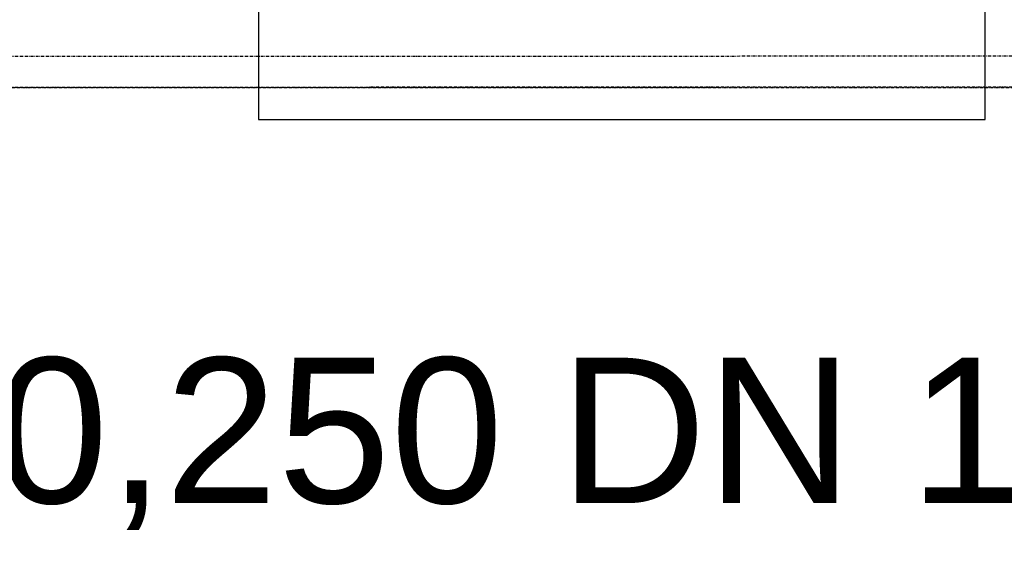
# Model space of a CAD drawing. Header units: millimetres. Extents: x -28761 to 4793, y -4271 to 20239.
# Tile 67 of 256: x -11399 to -10552, y -273 to 187. Entities that reach past the tile are written whole.
import ezdxf

# ---------------------------------------------------------------- set-up
doc = ezdxf.new("R2010")
doc.units = ezdxf.units.MM
doc.header["$MEASUREMENT"] = 0
doc.linetypes.add('Čerchovaná M', pattern=[4.5, 2.5, -0.85, 0.3, -0.85])
for name, color, linetype in [('5._POHLED ZÁPADNÍ_1_Anotace - SP', 7, 'Continuous'), ('5._POHLED ZÁPADNÍ_1_Nové_Konstrukce - nosné', 7, 'Continuous'), ('5._POHLED ZÁPADNÍ_1_TZB - elektroinstalace', 7, 'Continuous')]:
    doc.layers.add(name, color=color, linetype=linetype)
doc.styles.add('GENEROVANÝ_STYL_1', font='txt')

msp = doc.modelspace()

# ---------------------------------------------------------------- linework, layer by layer
at = {"layer": '5._POHLED ZÁPADNÍ_1_Nové_Konstrukce - nosné', "color": 1, "linetype": 'Čerchovaná M', "lineweight": 25}
for p, q in [((-10060.03, 128.79), (-16004.97, 127.04)), ((-10060.03, 128.7), (-16004.97, 126.95))]:
    msp.add_line(p, q, dxfattribs=at)
at = {"layer": '5._POHLED ZÁPADNÍ_1_Nové_Konstrukce - nosné', "color": 1, "linetype": 'Čerchovaná M', "lineweight": 25, "flags": 128}
for points in [[(-10060.04, 155.35), (-16004.97, 153.6)], [(-16004.97, 126.87), (-10060.03, 128.62)]]:
    msp.add_lwpolyline(points, dxfattribs=at)
at = {"layer": '5._POHLED ZÁPADNÍ_1_TZB - elektroinstalace', "color": 92, "linetype": 'Continuous', "lineweight": 25, "true_color": 0x00d700, "flags": 128}
msp.add_lwpolyline([(-11193.94, 100.78), (-10568.94, 100.78), (-10568.94, 350.78), (-11193.94, 350.78)], close=True, dxfattribs=at)

# ---------------------------------------------------------------- texts
at = {"layer": '5._POHLED ZÁPADNÍ_1_Anotace - SP', "color": 1, "linetype": 'Continuous', "lineweight": 25, "insert": (-10990.69, -178.12), "char_height": 125, "attachment_point": 5, "style": 'GENEROVANÝ_STYL_1'}
msp.add_mtext('\\A1;{\\pqc;\\fArial|b0|i0|c238|p38;P+0,\\fArial|b0|i0|c238|p38;250\\fArial|b0|i0|c238|p38; DN 125}', dxfattribs=at)

doc.saveas('drawing.dxf')
